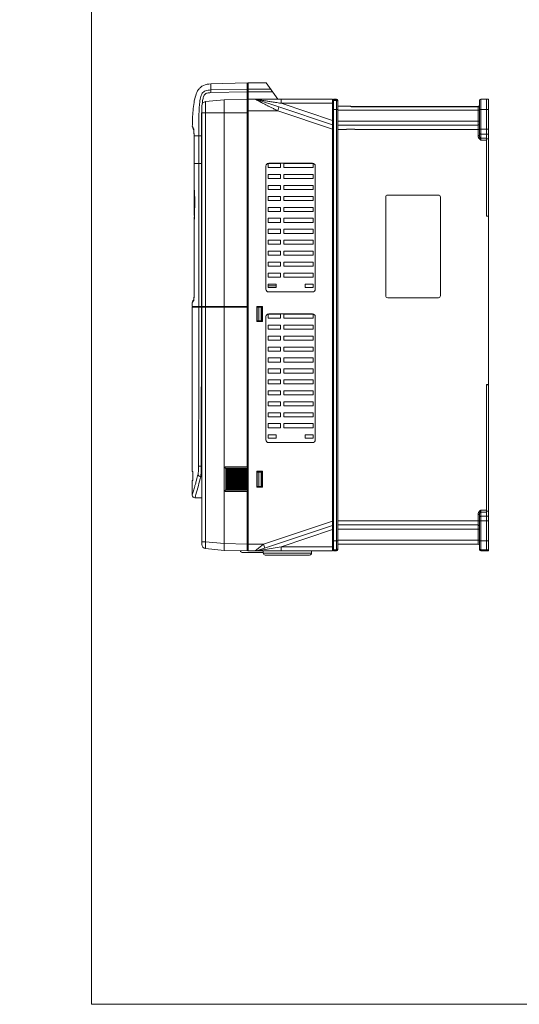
# Model space of a CAD drawing. Header units: millimetres. Extents: x -473 to 23648, y -382 to 1866.
# Tile 200 of 256: x 7216 to 7580, y -382 to 337. Entities that reach past the tile are written whole.
import ezdxf

# ---------------------------------------------------------------- set-up
doc = ezdxf.new("R2010")
doc.units = ezdxf.units.MM
doc.header["$LTSCALE"] = 80
doc.layers.get('0').update_dxf_attribs({"linetype": 'CONTINUOUS'})
for name, color, linetype in [('02___PRT_ALL_AXES', 7, 'CONTINUOUS'), ('06_ALL_SURFS', 7, 'CONTINUOUS'), ('09_ALL_ROUNDS', 7, 'CONTINUOUS'), ('10_ALL_CHAMFER', 7, 'CONTINUOUS'), ('20_ALL_FEATURES', 7, 'CONTINUOUS'), ('_BLACK_HOLE', 7, 'CONTINUOUS')]:
    doc.layers.add(name, color=color, linetype=linetype)
doc.styles.get("Standard").update_dxf_attribs({"font": 'technic_.ttf', "width": 0.7})

msp = doc.modelspace()

# ---------------------------------------------------------------- linework, layer by layer
at = {"color": 0, "lineweight": 0}
for p, q in [((7268.152, 784.392), (7268.152, -382.445)), ((7268.152, -382.445), (9857.679, -382.445))]:
    msp.add_line(p, q, dxfattribs=at)
at = {"color": 0, "linetype": 'Continuous', "lineweight": 0}
for p, q in [((7444.885, 278.698), (7446.885, 278.698)), ((7446.885, 277.878), (7444.885, 277.878)), ((7446.885, 278.698), (7446.885, -50.701)), ((7447.885, 277.698), (7447.885, -50.302)), ((7444.885, 271.198), (7447.885, 271.198)), ((7444.885, -43.802), (7447.885, -43.802)), ((7378.785, -52.452), (7393.485, -52.452)), ((7393.485, -51.302), (7393.485, -52.802)), ((7393.485, -52.802), (7428.785, -52.802)), ((7427.285, -54.302), (7394.985, -54.302)), ((7428.785, -51.302), (7428.785, -52.802)), ((7444.885, -50.483), (7446.885, -50.483)), ((7446.885, -51.302), (7444.885, -51.302)), ((7446.885, -50.716), (7446.885, -51.302))]:
    msp.add_line(p, q, dxfattribs=at)
for centre, radius, start, end in [((7446.885, 277.698), 1, 0, 90), ((7446.885, 277.097), 1, 359.999723, 90), ((7446.885, -49.701), 1, 270, 0.000277), ((7446.885, -50.302), 1, 270, 0), ((7378.785, -49.952), 2.5, 208.727885, 270), ((7394.985, -52.802), 1.5, 180, 270), ((7427.285, -52.802), 1.5, 270, 0)]:
    msp.add_arc(centre, radius, start, end, dxfattribs=at)
for points in [[(7447.268, 277.81), (7447.146, 277.855), (7447.014, 277.878), (7446.885, 277.878)], [(7447.885, 276.988), (7447.885, 277.104), (7447.858, 277.223), (7447.809, 277.328)], [(7447.885, -49.592), (7447.885, -49.708), (7447.858, -49.827), (7447.809, -49.933)], [(7447.268, -50.415), (7447.146, -50.46), (7447.014, -50.483), (7446.885, -50.483)]]:
    msp.add_open_spline(points, degree=3, dxfattribs=at)
for points, knots in [([(7447.809, 277.328), (7447.758, 277.438), (7447.604, 277.64), (7447.386, 277.767), (7447.268, 277.81)], [0, 0, 0, 0, 0.36124125, 0.738776, 0.738776, 0.738776, 0.738776]), ([(7447.809, -49.933), (7447.758, -50.042), (7447.604, -50.244), (7447.386, -50.371), (7447.268, -50.415)], [0, 0, 0, 0, 0.36124111, 0.73877571, 0.73877571, 0.73877571, 0.73877571])]:
    msp.add_open_spline(points, degree=3, knots=knots, dxfattribs=at)
at = {"layer": '02___PRT_ALL_AXES', "color": 0, "linetype": 'Continuous', "lineweight": 0}
for p, q in [((7552.385, 278.698), (7556.385, 278.698)), ((7556.385, 278.698), (7556.385, 271.198)), ((7444.885, -43.802), (7444.885, 271.198)), ((7454.385, 256.698), (7447.885, 256.698)), ((7460.385, 256.928), (7454.385, 256.928)), ((7454.385, 256.813), (7454.385, 256.928)), ((7454.385, 256.698), (7454.385, 256.813)), ((7460.385, 256.813), (7460.385, 256.928)), ((7460.385, 256.698), (7460.385, 256.813)), ((7396.985, 228.698), (7396.985, 231.698)), ((7396.985, 231.698), (7406.085, 231.698)), ((7397.485, 231.898), (7429.485, 231.898)), ((7406.085, 231.698), (7406.085, 228.698)), ((7408.585, 231.698), (7408.585, 228.698)), ((7408.585, 231.698), (7429.985, 231.698)), ((7429.985, 231.698), (7429.985, 228.698)), ((7395.485, 139.898), (7395.485, 229.898)), ((7406.085, 228.698), (7396.985, 228.698)), ((7396.985, 220.698), (7396.985, 223.698)), ((7396.985, 223.698), (7406.085, 223.698)), ((7406.085, 223.698), (7406.085, 220.698)), ((7429.985, 228.698), (7408.585, 228.698)), ((7408.585, 223.698), (7408.585, 220.698)), ((7408.585, 223.698), (7429.985, 223.698)), ((7429.985, 223.698), (7429.985, 220.698)), ((7431.485, 229.898), (7431.485, 139.898)), ((7406.085, 220.698), (7396.985, 220.698)), ((7429.985, 220.698), (7408.585, 220.698)), ((7396.985, 212.698), (7396.985, 215.698)), ((7396.985, 215.698), (7406.085, 215.698)), ((7406.085, 212.698), (7396.985, 212.698)), ((7406.085, 215.698), (7406.085, 212.698)), ((7408.585, 215.698), (7408.585, 212.698)), ((7408.585, 215.698), (7429.985, 215.698)), ((7429.985, 212.698), (7408.585, 212.698)), ((7429.985, 215.698), (7429.985, 212.698)), ((7521.385, 208.698), (7484.385, 208.698)), ((7396.985, 204.698), (7396.985, 207.698)), ((7396.985, 207.698), (7406.085, 207.698)), ((7406.085, 204.698), (7396.985, 204.698)), ((7406.085, 207.698), (7406.085, 204.698)), ((7408.585, 207.698), (7408.585, 204.698)), ((7408.585, 207.698), (7429.985, 207.698)), ((7429.985, 204.698), (7408.585, 204.698)), ((7429.985, 207.698), (7429.985, 204.698)), ((7482.885, 207.198), (7482.885, 135.198)), ((7522.885, 135.198), (7522.885, 207.198)), ((7396.985, 196.698), (7396.985, 199.698)), ((7396.985, 199.698), (7406.085, 199.698)), ((7406.085, 196.698), (7396.985, 196.698)), ((7406.085, 199.698), (7406.085, 196.698)), ((7408.585, 199.698), (7408.585, 196.698)), ((7408.585, 199.698), (7429.985, 199.698)), ((7429.985, 196.698), (7408.585, 196.698)), ((7429.985, 199.698), (7429.985, 196.698)), ((7396.985, 188.698), (7396.985, 191.698)), ((7396.985, 191.698), (7406.085, 191.698)), ((7406.085, 188.698), (7396.985, 188.698)), ((7406.085, 191.698), (7406.085, 188.698)), ((7408.585, 191.698), (7408.585, 188.698)), ((7408.585, 191.698), (7429.985, 191.698)), ((7429.985, 188.698), (7408.585, 188.698)), ((7429.985, 191.698), (7429.985, 188.698)), ((7396.985, 180.698), (7396.985, 183.698)), ((7396.985, 183.698), (7406.085, 183.698)), ((7406.085, 180.698), (7396.985, 180.698)), ((7406.085, 183.698), (7406.085, 180.698)), ((7408.585, 183.698), (7408.585, 180.698)), ((7408.585, 183.698), (7429.985, 183.698)), ((7429.985, 180.698), (7408.585, 180.698)), ((7429.985, 183.698), (7429.985, 180.698)), ((7396.985, 172.698), (7396.985, 175.698)), ((7396.985, 175.698), (7406.085, 175.698)), ((7406.085, 172.698), (7396.985, 172.698)), ((7406.085, 175.698), (7406.085, 172.698)), ((7408.585, 175.698), (7408.585, 172.698)), ((7408.585, 175.698), (7429.985, 175.698)), ((7429.985, 172.698), (7408.585, 172.698)), ((7429.985, 175.698), (7429.985, 172.698)), ((7396.985, 164.698), (7396.985, 167.698)), ((7396.985, 167.698), (7406.085, 167.698)), ((7406.085, 167.698), (7406.085, 164.698)), ((7408.585, 167.698), (7408.585, 164.698)), ((7408.585, 167.698), (7429.985, 167.698)), ((7429.985, 167.698), (7429.985, 164.698)), ((7406.085, 164.698), (7396.985, 164.698)), ((7396.985, 156.698), (7396.985, 159.698)), ((7396.985, 159.698), (7406.085, 159.698)), ((7406.085, 159.698), (7406.085, 156.698)), ((7429.985, 164.698), (7408.585, 164.698)), ((7408.585, 159.698), (7408.585, 156.698)), ((7408.585, 159.698), (7429.985, 159.698)), ((7429.985, 159.698), (7429.985, 156.698)), ((7406.085, 156.698), (7396.985, 156.698)), ((7396.985, 151.698), (7406.085, 151.698)), ((7396.985, 148.698), (7396.985, 151.698)), ((7406.085, 151.698), (7406.085, 148.698)), ((7429.985, 156.698), (7408.585, 156.698)), ((7408.585, 151.698), (7429.985, 151.698)), ((7408.585, 151.698), (7408.585, 148.698)), ((7429.985, 151.698), (7429.985, 148.698)), ((7406.085, 148.698), (7396.985, 148.698)), ((7429.985, 148.698), (7408.585, 148.698)), ((7429.485, 137.898), (7397.485, 137.898)), ((7484.385, 133.698), (7521.385, 133.698)), ((7395.485, 29.898), (7395.485, 119.898)), ((7396.985, 121.698), (7406.085, 121.698)), ((7396.985, 118.698), (7396.985, 121.698)), ((7406.085, 118.698), (7396.985, 118.698)), ((7397.485, 121.898), (7429.485, 121.898)), ((7406.085, 121.698), (7406.085, 118.698)), ((7408.585, 121.698), (7429.985, 121.698)), ((7408.585, 121.698), (7408.585, 118.698)), ((7429.985, 118.698), (7408.585, 118.698)), ((7429.985, 121.698), (7429.985, 118.698)), ((7431.485, 119.898), (7431.485, 29.898)), ((7396.985, 113.698), (7406.085, 113.698)), ((7396.985, 110.698), (7396.985, 113.698)), ((7406.085, 110.698), (7396.985, 110.698)), ((7406.085, 113.698), (7406.085, 110.698)), ((7408.585, 113.698), (7429.985, 113.698)), ((7408.585, 113.698), (7408.585, 110.698)), ((7429.985, 110.698), (7408.585, 110.698)), ((7429.985, 113.698), (7429.985, 110.698)), ((7396.985, 105.698), (7406.085, 105.698)), ((7396.985, 102.698), (7396.985, 105.698)), ((7406.085, 102.698), (7396.985, 102.698)), ((7406.085, 105.698), (7406.085, 102.698)), ((7408.585, 105.698), (7429.985, 105.698)), ((7408.585, 105.698), (7408.585, 102.698)), ((7429.985, 102.698), (7408.585, 102.698)), ((7429.985, 105.698), (7429.985, 102.698)), ((7396.985, 97.698), (7406.085, 97.698)), ((7396.985, 94.698), (7396.985, 97.698)), ((7406.085, 94.698), (7396.985, 94.698)), ((7406.085, 97.698), (7406.085, 94.698)), ((7408.585, 97.698), (7429.985, 97.698)), ((7408.585, 97.698), (7408.585, 94.698)), ((7429.985, 94.698), (7408.585, 94.698)), ((7429.985, 97.698), (7429.985, 94.698)), ((7396.985, 89.698), (7406.085, 89.698)), ((7396.985, 86.698), (7396.985, 89.698)), ((7406.085, 86.698), (7396.985, 86.698)), ((7406.085, 89.698), (7406.085, 86.698)), ((7408.585, 89.698), (7429.985, 89.698)), ((7408.585, 89.698), (7408.585, 86.698)), ((7429.985, 86.698), (7408.585, 86.698)), ((7429.985, 89.698), (7429.985, 86.698)), ((7396.985, 78.698), (7396.985, 81.698)), ((7396.985, 81.698), (7406.085, 81.698)), ((7406.085, 81.698), (7406.085, 78.698)), ((7408.585, 81.698), (7408.585, 78.698)), ((7408.585, 81.698), (7429.985, 81.698)), ((7429.985, 81.698), (7429.985, 78.698)), ((7406.085, 78.698), (7396.985, 78.698)), ((7396.985, 70.698), (7396.985, 73.698)), ((7396.985, 73.698), (7406.085, 73.698)), ((7406.085, 73.698), (7406.085, 70.698)), ((7429.985, 78.698), (7408.585, 78.698)), ((7408.585, 73.698), (7429.985, 73.698)), ((7408.585, 73.698), (7408.585, 70.698)), ((7429.985, 73.698), (7429.985, 70.698)), ((7406.085, 70.698), (7396.985, 70.698)), ((7396.985, 62.698), (7396.985, 65.698)), ((7396.985, 65.698), (7406.085, 65.698)), ((7406.085, 65.698), (7406.085, 62.698)), ((7429.985, 70.698), (7408.585, 70.698)), ((7408.585, 65.698), (7429.985, 65.698)), ((7408.585, 65.698), (7408.585, 62.698)), ((7429.985, 65.698), (7429.985, 62.698)), ((7406.085, 62.698), (7396.985, 62.698)), ((7396.985, 57.698), (7406.085, 57.698)), ((7396.985, 54.698), (7396.985, 57.698)), ((7406.085, 57.698), (7406.085, 54.698)), ((7429.985, 62.698), (7408.585, 62.698)), ((7408.585, 57.698), (7429.985, 57.698)), ((7408.585, 57.698), (7408.585, 54.698)), ((7429.985, 57.698), (7429.985, 54.698)), ((7406.085, 54.698), (7396.985, 54.698)), ((7429.985, 54.698), (7408.585, 54.698)), ((7396.985, 49.698), (7406.085, 49.698)), ((7396.985, 46.698), (7396.985, 49.698)), ((7406.085, 46.698), (7396.985, 46.698)), ((7406.085, 49.698), (7406.085, 46.698)), ((7408.585, 49.698), (7429.985, 49.698)), ((7408.585, 49.698), (7408.585, 46.698)), ((7429.985, 46.698), (7408.585, 46.698)), ((7429.985, 49.698), (7429.985, 46.698)), ((7396.985, 41.698), (7406.085, 41.698)), ((7396.985, 38.698), (7396.985, 41.698)), ((7406.085, 38.698), (7396.985, 38.698)), ((7406.085, 41.698), (7406.085, 38.698)), ((7408.585, 41.698), (7429.985, 41.698)), ((7408.585, 41.698), (7408.585, 38.698)), ((7429.985, 38.698), (7408.585, 38.698)), ((7429.985, 41.698), (7429.985, 38.698)), ((7429.485, 27.898), (7397.485, 27.898))]:
    msp.add_line(p, q, dxfattribs=at)
for centre, radius, start, end in [((7397.485, 229.898), 2, 90, 180), ((7429.485, 229.898), 2, 0, 90), ((7484.385, 207.198), 1.5, 90, 180), ((7521.385, 207.198), 1.5, 0, 90), ((7397.485, 139.898), 2, 180, 270), ((7429.485, 139.898), 2, 270, 0), ((7484.385, 135.198), 1.5, 180, 270), ((7521.385, 135.198), 1.5, 270, 0), ((7397.485, 119.898), 2, 90, 180), ((7429.485, 119.898), 2, 0, 90), ((7397.485, 29.898), 2, 180, 270), ((7429.485, 29.898), 2, 270, 0)]:
    msp.add_arc(centre, radius, start, end, dxfattribs=at)
at = {"layer": '06_ALL_SURFS', "color": 0, "linetype": 'Continuous', "lineweight": 0}
msp.add_line((7473.065, 273.483), (7460.635, 273.483), dxfattribs=at)
at = {"layer": '09_ALL_ROUNDS', "color": 0, "linetype": 'Continuous', "lineweight": 0}
for p, q in [((7382.485, 278.698), (7387.596, 278.698)), ((7387.634, 278.698), (7387.6, 278.698)), ((7387.6, 278.698), (7444.085, 278.698)), ((7388.548, 278.543), (7388.239, 278.628)), ((7404.99, 273.043), (7388.548, 278.543)), ((7406.51, 278.698), (7406.51, 275.698)), ((7444.885, 278.112), (7444.885, 278.698)), ((7444.885, 278.698), (7446.885, 278.698)), ((7446.885, 278.097), (7444.885, 278.097)), ((7444.885, 271.198), (7444.885, 278.096)), ((7446.885, 277.878), (7444.885, 277.878)), ((7446.885, 278.698), (7446.885, -50.701)), ((7447.885, 277.698), (7447.885, -50.302)), ((7456.466, 273.698), (7447.885, 273.698)), ((7458.885, 273.276), (7458.1, 273.372)), ((7458.792, 273.277), (7458.34, 273.342)), ((7550.811, 273.421), (7550.556, 273.3)), ((7551.041, 273.622), (7550.811, 273.421)), ((7551.011, 273.591), (7550.902, 273.501)), ((7551.179, 273.805), (7551.011, 273.591)), ((7551.179, 273.805), (7551.041, 273.622)), ((7551.182, 273.81), (7551.293, 273.953)), ((7551.205, 273.787), (7551.182, 273.81)), ((7551.292, 273.952), (7551.205, 273.787)), ((7551.366, 274.054), (7551.292, 273.952)), ((7551.292, 273.952), (7551.293, 273.952)), ((7551.37, 274.067), (7551.368, 274.061)), ((7551.385, 252.112), (7551.385, 277.698)), ((7552.385, 248.869), (7552.385, 278.698)), ((7556.385, 278.698), (7552.385, 278.698)), ((7404.99, 273.043), (7404.039, 270.198)), ((7444.885, 271.198), (7447.885, 271.198)), ((7447.885, 270.698), (7551.385, 270.698)), ((7550.385, 273.276), (7458.885, 273.276)), ((7458.885, 273.065), (7458.885, 273.276)), ((7550.385, 273.065), (7458.885, 273.065)), ((7550.556, 273.3), (7550.385, 273.276)), ((7550.385, 252.112), (7550.385, 273.276)), ((7551.385, 271.198), (7556.385, 271.198)), ((7556.385, 193.188), (7556.385, 271.198)), ((7447.885, 262.698), (7551.385, 262.698)), ((7550.385, 259.698), (7447.885, 259.698)), ((7341.959, 257.849), (7342.411, 257.042)), ((7342.246, 257.892), (7342.436, 257.548)), ((7342.411, 257.042), (7342.757, 256.421)), ((7342.436, 257.548), (7342.645, 257.172)), ((7342.744, 256.516), (7342.767, 256.34)), ((7342.765, 256.359), (7342.793, 256.078)), ((7342.791, 256.105), (7342.821, 255.731)), ((7342.818, 255.764), (7342.846, 255.338)), ((7342.846, 255.338), (7342.876, 254.778)), ((7342.874, 254.824), (7342.901, 254.176)), ((7342.899, 254.227), (7342.924, 253.494)), ((7342.922, 253.551), (7342.944, 252.738)), ((7342.942, 252.798), (7342.961, 251.833)), ((7342.964, 251.858), (7342.961, 251.832)), ((7342.964, 251.858), (7346.359, 251.858)), ((7460.385, 256.698), (7551.385, 256.698)), ((7551.385, 252.112), (7550.385, 252.112)), ((7551.385, 256.769), (7556.385, 256.769)), ((7552.385, 253.233), (7556.385, 253.233)), ((7342.973, 250.525), (7342.973, 231.858)), ((7342.977, 250.095), (7342.973, 250.095)), ((7342.977, 250.095), (7342.977, 231.858)), ((7551.776, 250.43), (7551.166, 249.869)), ((7556.385, 250.284), (7552.385, 250.284)), ((7556.385, 248.869), (7552.385, 248.869)), ((7342.977, 232.096), (7342.973, 232.096)), ((7342.977, 231.858), (7342.973, 231.858)), ((7342.977, 231.858), (7342.979, 214.624)), ((7346.359, 231.858), (7342.977, 231.858)), ((7342.975, 214.653), (7342.979, 214.624)), ((7342.975, 214.653), (7342.985, 214.499)), ((7342.979, 214.624), (7342.985, 214.499)), ((7342.985, 214.499), (7343.019, 214.22)), ((7343.014, 214.337), (7343.019, 214.22)), ((7343.019, 214.22), (7343.019, 214.218)), ((7342.981, 197.939), (7342.984, 197.81)), ((7343.407, 198.765), (7343.405, 198.792)), ((7343.449, 200.817), (7343.446, 200.61)), ((7342.989, 187.376), (7342.986, 187.247)), ((7342.99, 187.329), (7342.986, 187.247)), ((7342.989, 187.376), (7342.99, 187.329)), ((7342.992, 187.375), (7342.99, 187.323)), ((7342.99, 187.323), (7342.99, 187.247)), ((7343.035, 138.513), (7343.031, 138.513)), ((7341.635, 127.208), (7341.635, 130.143)), ((7342.494, 131.958), (7342.038, 131.348)), ((7342.658, 131.514), (7342.434, 131.212)), ((7342.804, 132.378), (7342.494, 131.958)), ((7389.087, 126.708), (7392.587, 126.708)), ((7392.587, 116.708), (7389.087, 116.708)), ((7556.385, -50.701), (7556.385, 70.188)), ((7381.685, 10.137), (7366.135, 10.137)), ((7366.159, -6.856), (7366.159, 9.13)), ((7381.685, -7.863), (7366.135, -7.863)), ((7552.385, -51.302), (7552.385, -21.474)), ((7552.385, -21.474), (7556.385, -21.474)), ((7550.385, -46.302), (7550.385, -24.716)), ((7551.385, -24.716), (7550.385, -24.716)), ((7551.776, -23.034), (7551.166, -22.474)), ((7551.385, -50.302), (7551.385, -24.716)), ((7552.385, -22.888), (7556.385, -22.888)), ((7556.385, -25.838), (7552.385, -25.838)), ((7388.548, -51.147), (7444.085, -32.57)), ((7447.885, -29.302), (7551.385, -29.302)), ((7447.885, -32.302), (7550.385, -32.302)), ((7447.885, -35.302), (7551.385, -35.302)), ((7551.385, -29.373), (7556.385, -29.373)), ((7387.596, -51.302), (7388.898, -50.214)), ((7388.548, -51.147), (7394.69, -50.174)), ((7388.898, -50.214), (7393.575, -46.302)), ((7393.575, -46.302), (7394.527, -49.147)), ((7394.69, -50.174), (7394.872, -50.146)), ((7394.872, -50.146), (7406.51, -48.302)), ((7406.51, -48.302), (7406.51, -51.302)), ((7444.885, -51.302), (7444.885, -43.802)), ((7444.885, -43.802), (7447.885, -43.802)), ((7551.385, -43.302), (7447.885, -43.302)), ((7550.385, -46.302), (7447.885, -46.302)), ((7551.385, -43.802), (7556.385, -43.802)), ((7387.596, -51.302), (7406.51, -51.302)), ((7444.885, -50.483), (7446.885, -50.483)), ((7444.885, -50.701), (7446.885, -50.701)), ((7446.885, -51.302), (7444.885, -51.302)), ((7446.885, -50.716), (7446.885, -51.302)), ((7552.385, -50.483), (7556.385, -50.483)), ((7552.385, -50.701), (7556.385, -50.701)), ((7556.385, -51.302), (7552.385, -51.302)), ((7556.385, -50.716), (7556.385, -51.302))]:
    msp.add_line(p, q, dxfattribs=at)
for points in [[(7458.1, 273.372), (7457.395, 273.549), (7456.747, 273.68), (7456.465, 273.698)], [(7457.119, 273.605), (7456.665, 273.689), (7456.472, 273.697)], [(7458.05, 273.384), (7458.032, 273.387), (7457.392, 273.549)], [(7551.385, 274.113), (7551.372, 274.066), (7551.292, 273.952)], [(7342.737, 256.564), (7342.735, 256.57), (7342.744, 256.516)], [(7342.961, 251.833), (7342.964, 251.62), (7342.973, 250.525)], [(7342.973, 231.858), (7342.973, 226.36), (7342.981, 197.938)], [(7343.019, 214.218), (7343.122, 213.195), (7343.254, 211.318), (7343.361, 209.008), (7343.433, 206.384), (7343.462, 203.595), (7343.446, 200.796), (7343.405, 198.792)], [(7342.984, 197.81), (7343.136, 194.382), (7343.203, 192.595)], [(7343.405, 198.792), (7343.293, 195.034), (7343.138, 190.804), (7342.989, 187.376)], [(7342.986, 187.247), (7342.997, 170.899), (7343.013, 154.16), (7343.031, 138.395)], [(7343.031, 138.395), (7343.027, 137.508), (7343.018, 136.66), (7343.001, 135.864), (7342.979, 135.134), (7342.954, 134.472), (7342.926, 133.886), (7342.894, 133.38), (7342.862, 132.953), (7342.831, 132.609), (7342.801, 132.353), (7342.778, 132.195), (7342.774, 132.173)]]:
    msp.add_lwpolyline(points, dxfattribs=at)
for centre, radius, start, end in [((7387.596, 275.698), 3, 71.504549, 90), ((7446.885, 277.698), 1, 0, 90), ((7446.885, 277.097), 1, 359.999723, 90), ((7549.498, 274.634), 1.905, 321.046727, 327.05784), ((7549.442, 274.673), 1.973, 326.989539, 333.32999), ((7551.024, 274.116), 0.361, 343.350371, 359.950843), ((7552.385, 277.698), 1, 90, 180), ((7550.385, 260.698), 1, 270, 0), ((7343.695, 258.843), 2, 178.911158, 209.783628), ((7344.629, 257.139), 1.984, 179.042879, 196.889271), ((7315.117, 253.904), 27.773, 3.598611, 4.429267), ((7224.483, 250.117), 118.494, 359.98929, 0.84192), ((7307.786, 210.177), 35.473, 6.971893, 7.203187), ((7306.489, 210.02), 36.78, 6.74022, 6.968805), ((7316.363, 211.187), 26.836, 6.487594, 6.740512), ((7343.837, 197.939), 0.856, 171.234618, 180.01299), ((6757.406, 214.404), 586.209, 357.35734, 358.471254), ((7186.542, 202.96), 156.921, 358.467912, 359.142051), ((7343.635, 130.143), 2, 142.963125, 180), ((7213.313, 227.005), 160.775, 323.306411, 323.428906), ((7344.645, 131.525), 1.987, 151.28301, 180.302684), ((7320.867, 134.626), 22.069, 354.342068, 355.583711), ((7366.135, 9.637), 0.5, 90, 272.801368), ((7366.135, -7.363), 0.5, 87.198489, 270), ((7550.385, -33.302), 1, 22.499721, 90), ((7446.885, -49.701), 1, 270, 0.000277), ((7446.885, -50.302), 1, 270, 0), ((7550.385, -47.302), 1, 0, 90), ((7552.385, -49.701), 1, 179.999723, 270), ((7552.385, -50.302), 1, 180, 270), ((7387.596, -48.302), 3, 269.999803, 288.495264)]:
    msp.add_arc(centre, radius, start, end, dxfattribs=at)
for points, knots in [([(7355.235, 289.881), (7353.387, 289.833), (7350.67, 289.433), (7347.76, 287.591), (7345.616, 285.219), (7343.924, 281.326), (7342.82, 276.11), (7342.179, 270.407), (7341.842, 264.614), (7341.73, 260.739), (7341.695, 258.881)], [0, 0, 0, 0, 5.5470581, 7.9047607, 10.2009943, 15.0388529, 20.4024809, 26.1796442, 32.233735, 37.8088482, 37.8088482, 37.8088482, 37.8088482]), ([(7388.902, 278.023), (7388.663, 278.142), (7388.274, 278.333), (7387.899, 278.557), (7387.745, 278.621)], [0, 0, 0, 0, 0.8009996, 1.3022126, 1.3022126, 1.3022126, 1.3022126]), ([(7406.51, 275.698), (7405.809, 275.809), (7404.467, 276.021), (7402.538, 276.327), (7400.77, 276.607), (7399.152, 276.863), (7397.674, 277.097), (7396.326, 277.311), (7395.098, 277.505), (7393.98, 277.682), (7392.967, 277.843), (7392.053, 277.988), (7391.236, 278.117), (7390.512, 278.232), (7389.882, 278.331), (7389.355, 278.416), (7388.95, 278.477), (7388.695, 278.524), (7388.576, 278.535), (7388.548, 278.543)], [0, 0, 0, 0, 2.1287651, 4.0761033, 5.8617037, 7.4972267, 8.9904695, 10.3516201, 11.5913636, 12.7202859, 13.7463282, 14.6705806, 15.4957703, 16.2282735, 16.8692839, 17.4090554, 17.8293235, 18.0980598, 18.185992, 18.185992, 18.185992, 18.185992]), ([(7404.038, 270.198), (7403.198, 270.632), (7401.6, 271.459), (7399.319, 272.638), (7397.263, 273.701), (7395.415, 274.656), (7393.762, 275.511), (7392.292, 276.27), (7391.001, 276.939), (7389.889, 277.509), (7389.213, 277.868), (7388.902, 278.023)], [0, 0, 0, 0, 2.8381233, 5.3972561, 7.704357, 9.7799565, 11.6376575, 13.2890878, 14.742897, 15.9980012, 17.0393432, 17.0393432, 17.0393432, 17.0393432]), ([(7447.809, 277.328), (7447.758, 277.438), (7447.604, 277.64), (7447.386, 277.767), (7447.268, 277.81)], [0, 0, 0, 0, 0.36124125, 0.738776, 0.738776, 0.738776, 0.738776]), ([(7458.237, 273.143), (7458.032, 273.191), (7457.662, 273.315), (7457.177, 273.513), (7456.792, 273.652), (7456.562, 273.697), (7456.466, 273.698)], [0, 0, 0, 0, 0.6337994, 1.1665425, 1.5720759, 1.8612137, 1.8612137, 1.8612137, 1.8612137]), ([(7550.979, 273.436), (7550.941, 273.389), (7550.864, 273.304), (7550.742, 273.197), (7550.62, 273.12), (7550.501, 273.075), (7550.422, 273.065), (7550.385, 273.065)], [0, 0, 0, 0, 0.1811083, 0.34309372, 0.48650295, 0.61238503, 0.72251474, 0.72251474, 0.72251474, 0.72251474]), ([(7551.205, 273.787), (7551.229, 273.806), (7551.276, 273.848), (7551.334, 273.923), (7551.361, 273.981), (7551.37, 274.012)], [0, 0, 0, 0, 0.09247834, 0.18633313, 0.28329789, 0.28329789, 0.28329789, 0.28329789]), ([(7341.695, 258.881), (7341.702, 258.868), (7341.727, 258.823), (7341.78, 258.729), (7341.858, 258.587), (7341.962, 258.4), (7342.094, 258.165), (7342.192, 257.989), (7342.246, 257.892)], [0, 0, 0, 0, 0.0427379, 0.1560001, 0.3224755, 0.5304245, 0.7968308, 1.1321359, 1.1321359, 1.1321359, 1.1321359]), ([(7342.695, 257.007), (7342.712, 256.919), (7342.744, 256.721), (7342.778, 256.401), (7342.798, 256.17), (7342.807, 256.049)], [0, 0, 0, 0, 0.27049652, 0.60044652, 0.96493876, 0.96493876, 0.96493876, 0.96493876]), ([(7342.835, 255.648), (7342.845, 255.495), (7342.864, 255.165), (7342.889, 254.626), (7342.914, 254.001), (7342.935, 253.304), (7342.952, 252.58), (7342.961, 252.094), (7342.964, 251.858)], [0, 0, 0, 0, 0.4589512, 0.9918279, 1.6188186, 2.33475, 3.0848918, 3.7917723, 3.7917723, 3.7917723, 3.7917723]), ([(7551.166, 249.869), (7551.105, 249.936), (7550.986, 250.082), (7550.826, 250.329), (7550.683, 250.612), (7550.561, 250.933), (7550.464, 251.292), (7550.4, 251.689), (7550.385, 251.967), (7550.385, 252.112)], [0, 0, 0, 0, 0.2714158, 0.5635368, 0.87994, 1.2223039, 1.592084, 1.9920115, 2.4268661, 2.4268661, 2.4268661, 2.4268661]), ([(7551.385, 253.94), (7551.385, 253.847), (7551.446, 253.646), (7551.679, 253.415), (7552.006, 253.267), (7552.256, 253.233), (7552.385, 253.233)], [0, 0, 0, 0, 0.2811007, 0.5967203, 0.9555318, 1.341982, 1.341982, 1.341982, 1.341982]), ([(7551.776, 250.43), (7551.744, 250.481), (7551.684, 250.593), (7551.605, 250.777), (7551.533, 250.99), (7551.472, 251.23), (7551.424, 251.498), (7551.392, 251.795), (7551.385, 252.003), (7551.385, 252.112)], [0, 0, 0, 0, 0.1794247, 0.3796586, 0.603053, 0.8505142, 1.122554, 1.4203409, 1.7461867, 1.7461867, 1.7461867, 1.7461867]), ([(7551.385, 249.649), (7551.347, 249.684), (7551.272, 249.756), (7551.201, 249.831), (7551.166, 249.869)], [0, 0, 0, 0, 0.15573205, 0.31061499, 0.31061499, 0.31061499, 0.31061499]), ([(7552.385, 248.869), (7552.218, 248.987), (7551.873, 249.231), (7551.545, 249.499), (7551.385, 249.649)], [0, 0, 0, 0, 0.6108224, 1.2687305, 1.2687305, 1.2687305, 1.2687305]), ([(7551.776, 250.43), (7551.794, 250.39), (7551.83, 250.307), (7551.867, 250.224), (7551.885, 250.181)], [0, 0, 0, 0, 0.13294048, 0.27165709, 0.27165709, 0.27165709, 0.27165709]), ([(7552.385, 250.284), (7552.312, 250.284), (7552.169, 250.295), (7551.963, 250.344), (7551.835, 250.398), (7551.776, 250.43)], [0, 0, 0, 0, 0.21750724, 0.42993266, 0.63235709, 0.63235709, 0.63235709, 0.63235709]), ([(7551.885, 250.181), (7551.973, 249.978), (7552.143, 249.542), (7552.311, 249.105), (7552.385, 248.869)], [0, 0, 0, 0, 0.6636364, 1.4042806, 1.4042806, 1.4042806, 1.4042806]), ([(7343.028, 214.219), (7343.078, 213.777), (7343.173, 212.715), (7343.286, 210.921), (7343.379, 208.76), (7343.442, 206.367), (7343.47, 203.841), (7343.463, 201.976), (7343.451, 200.965), (7343.449, 200.817)], [0, 0, 0, 0, 1.3342455, 3.1987888, 5.3922671, 7.8211439, 10.3826298, 12.9701842, 13.4151092, 13.4151092, 13.4151092, 13.4151092]), ([(7343.358, 197.367), (7343.324, 197.382), (7343.205, 197.445), (7343.044, 197.58), (7342.988, 197.743), (7342.984, 197.81)], [0, 0, 0, 0, 0.11132026, 0.4033378, 0.6047999, 0.6047999, 0.6047999, 0.6047999]), ([(7342.991, 198.069), (7343.003, 198.148), (7343.055, 198.318), (7343.198, 198.541), (7343.33, 198.667), (7343.397, 198.721)], [0, 0, 0, 0, 0.23856231, 0.52644853, 0.7843257, 0.7843257, 0.7843257, 0.7843257]), ([(7342.99, 187.247), (7342.994, 179.36), (7343.007, 163.115), (7343.024, 146.871), (7343.035, 138.513)], [0, 0, 0, 0, 23.660358, 48.7340223, 48.7340223, 48.7340223, 48.7340223]), ([(7343.035, 138.513), (7343.036, 138.191), (7343.033, 137.514), (7343.021, 136.475), (7342.996, 135.424), (7342.961, 134.45), (7342.92, 133.627), (7342.887, 133.139), (7342.871, 132.927)], [0, 0, 0, 0, 0.9667007, 2.0289403, 3.1188545, 4.1205602, 4.9513663, 5.5897811, 5.5897811, 5.5897811, 5.5897811]), ([(7342.229, 130.936), (7342.17, 130.858), (7342.065, 130.717), (7341.923, 130.527), (7341.81, 130.377), (7341.726, 130.264), (7341.67, 130.189), (7341.642, 130.153), (7341.635, 130.143)], [0, 0, 0, 0, 0.29446879, 0.52881805, 0.71069163, 0.85551616, 0.95392346, 0.99111398, 0.99111398, 0.99111398, 0.99111398]), ([(7342.751, 131.847), (7342.742, 131.791), (7342.724, 131.698), (7342.693, 131.586), (7342.67, 131.532), (7342.658, 131.514)], [0, 0, 0, 0, 0.17243029, 0.2835762, 0.34751858, 0.34751858, 0.34751858, 0.34751858]), ([(7342.829, 132.45), (7342.817, 132.333), (7342.795, 132.131), (7342.766, 131.931), (7342.751, 131.847)], [0, 0, 0, 0, 0.35471197, 0.60783992, 0.60783992, 0.60783992, 0.60783992]), ([(7551.166, -22.474), (7551.278, -22.352), (7551.524, -22.117), (7551.937, -21.79), (7552.232, -21.582), (7552.385, -21.474)], [0, 0, 0, 0, 0.4958219, 1.017426, 1.5792669, 1.5792669, 1.5792669, 1.5792669]), ([(7551.776, -23.034), (7551.836, -22.898), (7551.97, -22.592), (7552.172, -22.071), (7552.313, -21.686), (7552.385, -21.474)], [0, 0, 0, 0, 0.4477397, 1.0025597, 1.6759298, 1.6759298, 1.6759298, 1.6759298]), ([(7550.385, -24.716), (7550.385, -24.585), (7550.397, -24.332), (7550.45, -23.972), (7550.529, -23.645), (7550.629, -23.35), (7550.746, -23.086), (7550.875, -22.853), (7551.014, -22.65), (7551.115, -22.529), (7551.166, -22.474)], [0, 0, 0, 0, 0.3944382, 0.7566732, 1.0914453, 1.4023897, 1.6904, 1.9558856, 2.2001929, 2.4271241, 2.4271241, 2.4271241, 2.4271241]), ([(7551.385, -24.716), (7551.385, -24.618), (7551.391, -24.429), (7551.417, -24.159), (7551.457, -23.914), (7551.506, -23.693), (7551.565, -23.496), (7551.629, -23.321), (7551.699, -23.169), (7551.749, -23.077), (7551.776, -23.034)], [0, 0, 0, 0, 0.2956013, 0.5656569, 0.8128359, 1.039221, 1.2450958, 1.4306087, 1.5967606, 1.7462884, 1.7462884, 1.7462884, 1.7462884]), ([(7551.385, -26.545), (7551.385, -26.451), (7551.446, -26.25), (7551.679, -26.019), (7552.006, -25.871), (7552.256, -25.838), (7552.385, -25.838)], [0, 0, 0, 0, 0.2811007, 0.5967203, 0.9555318, 1.341982, 1.341982, 1.341982, 1.341982]), ([(7551.776, -23.034), (7551.866, -22.985), (7552.066, -22.912), (7552.277, -22.888), (7552.385, -22.888)], [0, 0, 0, 0, 0.3074774, 0.63145761, 0.63145761, 0.63145761, 0.63145761]), ([(7447.809, -49.933), (7447.758, -50.042), (7447.604, -50.244), (7447.386, -50.371), (7447.268, -50.415)], [0, 0, 0, 0, 0.36124111, 0.73877571, 0.73877571, 0.73877571, 0.73877571]), ([(7551.461, -49.933), (7551.512, -50.042), (7551.666, -50.244), (7551.884, -50.371), (7552.002, -50.415)], [0, 0, 0, 0, 0.36124138, 0.73877628, 0.73877628, 0.73877628, 0.73877628])]:
    msp.add_open_spline(points, degree=3, knots=knots, dxfattribs=at)
for points in [[(7387.745, 278.621), (7387.694, 278.643), (7387.541, 278.704), (7387.596, 278.698)], [(7447.268, 277.81), (7447.146, 277.855), (7447.014, 277.878), (7446.885, 277.878)], [(7447.885, 276.988), (7447.885, 277.104), (7447.858, 277.223), (7447.809, 277.328)], [(7458.885, 273.065), (7458.667, 273.065), (7458.449, 273.094), (7458.237, 273.143)], [(7342.645, 257.172), (7342.672, 257.121), (7342.684, 257.064), (7342.695, 257.007)], [(7447.885, -49.592), (7447.885, -49.708), (7447.858, -49.827), (7447.809, -49.933)], [(7551.385, -49.592), (7551.385, -49.708), (7551.412, -49.827), (7551.461, -49.933)], [(7447.268, -50.415), (7447.146, -50.46), (7447.014, -50.483), (7446.885, -50.483)], [(7552.002, -50.415), (7552.124, -50.46), (7552.255, -50.483), (7552.385, -50.483)]]:
    msp.add_open_spline(points, degree=3, dxfattribs=at)
at = {"layer": '10_ALL_CHAMFER', "color": 0, "linetype": 'Continuous', "lineweight": 0}
for p, q in [((7392.587, 119.798), (7392.987, 119.798)), ((7392.987, 118.598), (7392.587, 118.598))]:
    msp.add_line(p, q, dxfattribs=at)
at = {"layer": '20_ALL_FEATURES', "color": 0, "linetype": 'Continuous', "lineweight": 0}
for p, q in [((7382.085, 290.074), (7382.485, 290.074)), ((7382.485, -51.302), (7382.485, 290.574)), ((7382.485, 290.574), (7395.585, 290.574)), ((7395.585, 290.574), (7404.082, 278.698)), ((7382.085, -50.802), (7382.085, 285.625)), ((7382.085, 285.625), (7382.485, 285.625)), ((7382.085, 284.134), (7400.193, 284.134)), ((7382.485, 286.122), (7398.77, 286.122)), ((7382.085, 278.198), (7382.485, 278.198)), ((7382.485, 278.698), (7387.596, 278.698)), ((7406.51, 278.698), (7444.085, 278.698)), ((7444.085, 263.129), (7406.51, 275.698)), ((7406.51, 275.698), (7444.885, 275.698)), ((7444.085, -51.302), (7444.085, 278.698)), ((7444.885, 278.198), (7444.085, 278.198)), ((7549.513, 273.483), (7536.768, 273.483)), ((7549.866, 273.422), (7549.513, 273.483)), ((7550.11, 273.276), (7549.866, 273.422)), ((7556.385, 278.698), (7556.385, 193.388)), ((7557.885, 278.698), (7556.385, 278.698)), ((7557.885, 193.188), (7557.885, 278.698)), ((7348.635, 127.208), (7348.635, 268.708)), ((7351.352, 127.208), (7351.352, 268.709)), ((7365.021, 268.708), (7365.021, 127.208)), ((7381.685, 10.137), (7381.685, 268.708)), ((7382.085, 270.198), (7404.039, 270.198)), ((7444.085, 256.802), (7404.039, 270.198)), ((7444.085, 259.965), (7404.99, 273.043)), ((7557.885, 271.198), (7556.385, 271.198)), ((7444.885, 262.861), (7444.085, 262.861)), ((7444.885, 259.198), (7444.085, 259.198)), ((7444.885, 256.534), (7444.085, 256.534)), ((7557.885, 256.769), (7556.385, 256.769)), ((7557.885, 253.233), (7556.385, 253.233)), ((7557.885, 249.698), (7556.385, 249.698)), ((7348.303, 127.208), (7348.311, 231.858)), ((7557.885, 193.388), (7556.385, 193.388)), ((7557.885, 193.188), (7556.385, 193.188)), ((7557.885, 193.188), (7557.885, 70.188)), ((7396.985, 143.498), (7402.985, 143.498)), ((7396.985, 141.098), (7396.985, 143.498)), ((7402.985, 142.447), (7396.985, 142.447)), ((7402.985, 141.098), (7396.985, 141.098)), ((7402.985, 143.498), (7402.985, 141.098)), ((7423.985, 143.498), (7429.985, 143.498)), ((7423.985, 141.098), (7423.985, 143.498)), ((7429.985, 141.098), (7423.985, 141.098)), ((7429.985, 143.498), (7429.985, 141.098)), ((7341.635, 127.208), (7381.685, 127.208)), ((7341.635, 6.708), (7341.635, 126.708)), ((7341.635, 126.708), (7382.085, 126.708)), ((7342.135, 126.708), (7342.135, 127.208)), ((7346.351, 127.208), (7346.352, 129.308)), ((7346.848, 126.708), (7346.848, 127.208)), ((7348.273, 10.596), (7348.302, 126.708)), ((7348.311, 126.708), (7348.311, 127.208)), ((7348.635, -44.572), (7348.635, 126.708)), ((7349.135, 126.708), (7349.135, 127.208)), ((7351.352, -44.572), (7351.352, 126.708)), ((7351.399, 126.708), (7351.399, 127.208)), ((7365.021, 126.708), (7365.021, -45.867)), ((7365.051, 126.708), (7365.051, 127.208)), ((7388.687, 127.208), (7392.987, 127.208)), ((7388.687, 116.208), (7388.687, 127.208)), ((7389.087, 126.708), (7388.687, 126.708)), ((7392.987, 123.859), (7392.587, 123.859)), ((7392.987, 127.208), (7392.987, 116.208)), ((7389.087, 116.708), (7388.687, 116.708)), ((7392.987, 116.208), (7388.687, 116.208)), ((7557.885, 70.188), (7556.385, 70.188)), ((7556.385, -51.302), (7556.385, 69.988)), ((7557.885, 69.988), (7556.385, 69.988)), ((7557.885, -51.302), (7557.885, 70.188)), ((7396.985, 33.498), (7402.985, 33.498)), ((7396.985, 31.098), (7396.985, 33.498)), ((7402.985, 31.098), (7396.985, 31.098)), ((7402.985, 33.498), (7402.985, 31.098)), ((7423.985, 33.498), (7429.985, 33.498)), ((7423.985, 31.098), (7423.985, 33.498)), ((7429.985, 31.098), (7423.985, 31.098)), ((7429.985, 33.498), (7429.985, 31.098)), ((7367.259, 9.137), (7366.135, 9.137)), ((7366.759, 9.137), (7366.759, -6.863)), ((7367.259, -6.863), (7367.259, 9.137)), ((7368.359, 9.137), (7367.269, 9.137)), ((7367.859, 9.137), (7367.859, -6.863)), ((7368.359, -6.863), (7368.359, 9.137)), ((7369.458, 9.137), (7368.369, 9.137)), ((7368.958, 9.137), (7368.958, -6.863)), ((7369.458, -6.863), (7369.458, 9.137)), ((7370.558, 9.137), (7369.469, 9.137)), ((7370.058, 9.137), (7370.058, -6.863)), ((7370.558, -6.863), (7370.558, 9.137)), ((7371.657, 9.137), (7370.568, 9.137)), ((7371.158, 9.137), (7371.158, -6.863)), ((7371.657, -6.863), (7371.657, 9.137)), ((7372.757, 9.137), (7371.668, 9.137)), ((7372.257, 9.137), (7372.257, -6.863)), ((7372.757, -6.863), (7372.757, 9.137)), ((7373.857, 9.137), (7372.768, 9.137)), ((7373.357, 9.137), (7373.357, -6.863)), ((7373.857, -6.863), (7373.857, 9.137)), ((7374.956, 9.137), (7373.867, 9.137)), ((7374.456, 9.137), (7374.456, -6.863)), ((7374.956, -6.863), (7374.956, 9.137)), ((7376.056, 9.137), (7374.967, 9.137)), ((7375.556, 9.137), (7375.556, -6.863)), ((7376.056, -6.863), (7376.056, 9.137)), ((7377.156, 9.137), (7376.066, 9.137)), ((7376.656, 9.137), (7376.656, -6.863)), ((7377.156, -6.863), (7377.156, 9.137)), ((7378.255, 9.137), (7377.166, 9.137)), ((7377.755, 9.137), (7377.755, -6.863)), ((7378.255, -6.863), (7378.255, 9.137)), ((7379.355, 9.137), (7378.266, 9.137)), ((7378.855, 9.137), (7378.855, -6.863)), ((7379.355, -6.863), (7379.355, 9.137)), ((7380.454, 9.137), (7379.365, 9.137)), ((7379.955, 9.137), (7379.955, -6.863)), ((7380.454, -6.863), (7380.454, 9.137)), ((7380.465, 9.137), (7382.085, 9.137)), ((7381.054, 9.137), (7381.054, -6.863)), ((7381.685, 10.137), (7382.085, 10.137)), ((7381.685, 9.137), (7381.685, -6.863)), ((7341.635, 6.708), (7341.998, 6.708)), ((7342.004, 0.208), (7341.635, 0.208)), ((7341.635, -10.47), (7341.635, 0.208)), ((7341.998, 6.708), (7342.004, 0.208)), ((7388.687, 6.887), (7392.987, 6.887)), ((7388.687, -4.613), (7388.687, 6.887)), ((7389.087, 6.387), (7392.587, 6.387)), ((7392.034, -4.113), (7392.034, 6.387)), ((7392.145, 4.887), (7392.587, 4.887)), ((7392.145, 3.387), (7392.145, 4.887)), ((7392.145, 3.387), (7392.587, 3.387)), ((7392.145, 1.887), (7392.587, 1.887)), ((7392.145, 0.387), (7392.145, 1.887)), ((7392.145, 0.387), (7392.587, 0.387)), ((7392.587, 4.887), (7392.587, 6.387)), ((7392.587, 1.887), (7392.587, 3.387)), ((7392.587, -1.113), (7392.587, 0.387)), ((7392.987, 6.887), (7392.987, -4.613)), ((7367.259, -6.863), (7366.135, -6.863)), ((7368.359, -6.863), (7367.269, -6.863)), ((7369.458, -6.863), (7368.369, -6.863)), ((7370.558, -6.863), (7369.469, -6.863)), ((7371.657, -6.863), (7370.568, -6.863)), ((7372.757, -6.863), (7371.668, -6.863)), ((7373.857, -6.863), (7372.768, -6.863)), ((7374.956, -6.863), (7373.867, -6.863)), ((7376.056, -6.863), (7374.967, -6.863)), ((7377.156, -6.863), (7376.066, -6.863)), ((7378.255, -6.863), (7377.166, -6.863)), ((7379.355, -6.863), (7378.266, -6.863)), ((7380.454, -6.863), (7379.365, -6.863)), ((7380.465, -6.863), (7382.085, -6.863)), ((7392.987, -4.613), (7388.687, -4.613)), ((7389.087, -4.113), (7392.587, -4.113)), ((7392.145, -1.113), (7392.587, -1.113)), ((7392.145, -2.613), (7392.145, -1.113)), ((7392.145, -2.613), (7392.587, -2.613)), ((7392.587, -4.113), (7392.587, -2.613)), ((7381.685, -7.863), (7382.085, -7.863)), ((7381.685, -7.863), (7381.685, -46.283)), ((7557.885, -22.302), (7556.385, -22.302)), ((7557.885, -25.838), (7556.385, -25.838)), ((7388.548, -51.147), (7444.085, -32.57)), ((7444.085, -29.406), (7393.575, -46.302)), ((7406.51, -48.302), (7444.085, -35.733)), ((7444.885, -29.139), (7444.085, -29.139)), ((7444.885, -31.802), (7444.085, -31.802)), ((7444.885, -35.466), (7444.085, -35.466)), ((7557.885, -29.373), (7556.385, -29.373)), ((7382.085, -46.302), (7393.575, -46.302)), ((7406.51, -48.302), (7444.885, -48.302)), ((7557.885, -43.802), (7556.385, -43.802)), ((7382.085, -50.802), (7382.485, -50.802)), ((7382.485, -51.302), (7387.596, -51.302)), ((7406.51, -51.302), (7444.085, -51.302)), ((7444.885, -50.802), (7444.085, -50.802)), ((7557.885, -50.483), (7556.385, -50.483)), ((7556.385, -50.701), (7557.885, -50.701)), ((7557.885, -51.302), (7556.385, -51.302))]:
    msp.add_line(p, q, dxfattribs=at)
msp.add_lwpolyline([(7543.513, 273.483), (7543.16, 273.422), (7542.916, 273.276)], dxfattribs=at)
for points, knots in [([(7536.769, 273.484), (7536.759, 273.484), (7536.744, 273.483), (7536.726, 273.479), (7536.716, 273.47), (7536.712, 273.457), (7536.708, 273.441), (7536.705, 273.419), (7536.704, 273.39), (7536.703, 273.367), (7536.703, 273.354)], [0, 0, 0, 0, 0.02857953, 0.04429452, 0.05525453, 0.06739015, 0.08336158, 0.10487294, 0.13381318, 0.17254394, 0.17254394, 0.17254394, 0.17254394]), ([(7536.703, 273.354), (7536.703, 273.337), (7536.703, 273.311), (7536.703, 273.285), (7536.703, 273.276)], [0, 0, 0, 0, 0.051144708, 0.078417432, 0.078417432, 0.078417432, 0.078417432]), ([(7346.352, 129.308), (7346.353, 141.004), (7346.356, 164.329), (7346.358, 198.512), (7346.359, 220.999), (7346.359, 231.858)], [0, 0, 0, 0, 35.0879155, 69.9728658, 102.5499621, 102.5499621, 102.5499621, 102.5499621]), ([(7346.324, 10.753), (7346.331, 29.719), (7346.342, 68.37), (7346.349, 107.022), (7346.351, 126.708)], [0, 0, 0, 0, 56.8954689, 115.9548432, 115.9548432, 115.9548432, 115.9548432])]:
    msp.add_open_spline(points, degree=3, knots=knots, dxfattribs=at)
at = {"layer": '_BLACK_HOLE', "color": 0, "linetype": 'Continuous', "lineweight": 0}
for p, q in [((7355.235, 289.881), (7381.685, 290.574)), ((7355.235, 285.479), (7355.235, 289.881)), ((7381.685, 268.708), (7381.685, 290.574)), ((7382.085, 290.084), (7381.685, 290.084)), ((7382.085, 278.208), (7382.085, 290.084)), ((7382.485, 287.898), (7382.085, 287.898)), ((7382.485, 287.771), (7382.085, 287.771)), ((7355.235, 285.479), (7381.685, 286.122)), ((7355.252, 283.491), (7381.685, 284.134)), ((7382.085, 285.634), (7381.685, 285.634)), ((7382.085, 284.143), (7381.685, 284.143)), ((7348.635, 268.708), (7348.635, 273.979)), ((7365.021, 278.261), (7351.352, 276.966)), ((7351.352, 275.014), (7351.352, 276.966)), ((7351.352, 273.979), (7351.352, 275.014)), ((7351.352, 268.709), (7351.352, 273.979)), ((7365.021, 278.261), (7381.685, 278.698)), ((7382.085, 278.208), (7381.685, 278.208)), ((7382.085, 277.348), (7382.085, 268.708)), ((7459.911, 273.488), (7549.859, 273.488)), ((7348.524, 268.712), (7348.527, 268.809)), ((7382.085, 268.708), (7348.635, 268.708)), ((7346.359, 231.858), (7346.359, 251.858)), ((7346.359, 251.858), (7348.311, 251.858)), ((7348.311, 248.708), (7348.311, 251.858)), ((7348.311, 231.858), (7348.311, 248.708)), ((7348.635, 231.858), (7346.359, 231.858)), ((7348.635, -46.563), (7348.635, 126.708)), ((7389.087, 126.708), (7389.087, 116.708)), ((7390.147, 126.708), (7390.147, 116.708)), ((7392.034, 116.708), (7392.034, 126.708)), ((7392.587, 126.708), (7392.587, 116.708)), ((7348.273, 10.596), (7348.635, 10.595)), ((7347.804, 2.958), (7348.635, 2.945)), ((7388.687, 6.387), (7389.087, 6.387)), ((7389.087, -4.113), (7389.087, 6.387)), ((7390.147, -4.113), (7390.147, 6.387)), ((7388.687, -4.113), (7389.087, -4.113)), ((7348.635, -12.558), (7343.6, -12.47)), ((7344.264, -10.205), (7344.315, -10.031)), ((7348.635, -44.572), (7351.352, -44.572)), ((7351.352, -44.572), (7365.021, -45.867)), ((7351.352, -49.549), (7365.021, -50.845)), ((7365.021, -45.847), (7381.685, -46.283)), ((7381.685, -46.283), (7381.685, -51.281)), ((7382.085, -46.293), (7381.685, -46.293)), ((7382.085, -46.293), (7382.085, -50.775)), ((7365.021, -50.845), (7381.685, -51.281)), ((7382.085, -50.792), (7381.685, -50.792))]:
    msp.add_line(p, q, dxfattribs=at)
for centre, radius, start, end in [((7351.635, 273.979), 3, 95.414702, 180), ((7459.885, 272.488), 1, 90, 126.971253), ((7549.885, 272.488), 1, 54.046949, 90), ((7503.397, 263.284), 154.968, 177.044535, 177.956931), ((6998.001, 89.943), 360.455, 343.89769, 346.035666), ((7343.635, -10.47), 2, 180.000013, 268.999993), ((7025.123, 82.196), 332.249, 343.445673, 343.852716), ((7351.635, -46.562), 3, 180.002118, 264.585498), ((7232.87, -44.099), 118.42, 358.35883, 358.571364), ((7394.402, -48.911), 29.5, 178.89354, 179.770347)]:
    msp.add_arc(centre, radius, start, end, dxfattribs=at)
for points, knots in [([(7346.359, 251.858), (7346.359, 253.26), (7346.362, 255.957), (7346.387, 259.849), (7346.433, 263.44), (7346.502, 266.752), (7346.602, 269.802), (7346.742, 272.606), (7346.932, 275.176), (7347.2, 277.518), (7347.564, 279.63), (7348.103, 281.484), (7348.873, 283.04), (7349.997, 284.234), (7351.489, 284.993), (7353.274, 285.377), (7354.557, 285.462), (7355.235, 285.479)], [0, 0, 0, 0, 4.2053859, 8.090078, 11.6753023, 14.9817821, 18.0277133, 20.8294952, 23.4024628, 25.7573497, 27.8998314, 29.8260564, 31.5334562, 33.0604928, 34.6565841, 36.4723266, 38.5058318, 38.5058318, 38.5058318, 38.5058318]), ([(7348.923, 275.261), (7348.979, 275.834), (7349.105, 276.929), (7349.347, 278.489), (7349.665, 279.889), (7350.09, 281.107), (7350.659, 282.132), (7351.532, 282.854), (7352.632, 283.226), (7353.888, 283.43), (7354.782, 283.48), (7355.252, 283.491)], [0, 0, 0, 0, 1.7269904, 3.3045155, 4.7369156, 6.0258757, 7.1705855, 8.2056576, 9.3384699, 10.6103063, 12.0201032, 12.0201032, 12.0201032, 12.0201032]), ([(7355.235, 285.479), (7355.225, 285.41), (7355.23, 285.192), (7355.226, 284.768), (7355.238, 284.175), (7355.246, 283.729), (7355.252, 283.491)], [0, 0, 0, 0, 0.2083284, 0.6521109, 1.2727829, 1.9882385, 1.9882385, 1.9882385, 1.9882385]), ([(7365.019, 276.573), (7365.023, 276.897), (7365.034, 277.403), (7365.031, 277.966), (7365.023, 278.204), (7365.021, 278.261)], [0, 0, 0, 0, 0.9729688, 1.5175035, 1.6890573, 1.6890573, 1.6890573, 1.6890573]), ([(7365.021, 268.708), (7365.021, 269.518), (7365.024, 271.043), (7365.037, 273.178), (7365.023, 274.504), (7365.019, 275.115)], [0, 0, 0, 0, 2.4300917, 4.5736083, 6.4063041, 6.4063041, 6.4063041, 6.4063041]), ([(7348.311, 251.858), (7348.311, 252.68), (7348.312, 254.266), (7348.319, 256.565), (7348.333, 258.705), (7348.351, 260.697), (7348.375, 262.551), (7348.404, 264.278), (7348.439, 265.886), (7348.478, 267.351), (7348.508, 268.281), (7348.524, 268.712)], [0, 0, 0, 0, 2.4639304, 4.7591531, 6.8961045, 8.8848996, 10.7357123, 12.4589637, 14.0652295, 15.5622089, 16.8558158, 16.8558158, 16.8558158, 16.8558158]), ([(7345.854, 4.742), (7345.921, 5.005), (7346.033, 5.619), (7346.157, 6.655), (7346.252, 7.894), (7346.311, 9.283), (7346.324, 10.253), (7346.324, 10.753)], [0, 0, 0, 0, 0.8129458, 1.8697265, 3.1290408, 4.5385785, 6.0400245, 6.0400245, 6.0400245, 6.0400245]), ([(7346.324, 10.753), (7346.386, 10.711), (7346.616, 10.683), (7347.027, 10.63), (7347.609, 10.605), (7348.041, 10.596), (7348.273, 10.596)], [0, 0, 0, 0, 0.2231761, 0.6622408, 1.26618, 1.960623, 1.960623, 1.960623, 1.960623]), ([(7347.804, 2.958), (7347.87, 3.294), (7347.982, 4.075), (7348.106, 5.391), (7348.2, 6.964), (7348.259, 8.728), (7348.272, 9.96), (7348.273, 10.596)], [0, 0, 0, 0, 1.0262893, 2.3657702, 3.9640741, 5.7540858, 7.6599295, 7.6599295, 7.6599295, 7.6599295]), ([(7341.635, -10.47), (7341.658, -10.394), (7341.756, -10.07), (7341.979, -9.326), (7342.342, -8.105), (7342.811, -6.499), (7343.365, -4.562), (7344.026, -2.196), (7344.876, 0.942), (7345.497, 3.334), (7345.854, 4.742)], [0, 0, 0, 0, 0.2383299, 1.01596, 2.3302344, 4.0587564, 6.0360487, 8.3743138, 11.4288312, 15.7881307, 15.7881307, 15.7881307, 15.7881307]), ([(7345.854, 4.742), (7345.87, 4.516), (7346, 4.056), (7346.442, 3.484), (7347.068, 3.088), (7347.557, 2.974), (7347.804, 2.958)], [0, 0, 0, 0, 0.6818864, 1.3906245, 2.1229789, 2.8639406, 2.8639406, 2.8639406, 2.8639406]), ([(7351.352, -49.549), (7351.265, -49.541), (7351.302, -49.06), (7351.207, -48.516), (7351.23, -47.857), (7351.241, -47.49)], [0, 0, 0, 0, 0.2603742, 0.9706571, 2.0702896, 2.0702896, 2.0702896, 2.0702896]), ([(7364.902, -48.792), (7364.9, -49.155), (7364.909, -49.753), (7364.891, -50.449), (7364.986, -50.764), (7365.021, -50.845)], [0, 0, 0, 0, 1.0868721, 1.8022984, 2.0653888, 2.0653888, 2.0653888, 2.0653888]), ([(7365.021, -45.847), (7365.021, -46.366), (7364.943, -47.196), (7364.913, -48.028), (7364.907, -48.341)], [0, 0, 0, 0, 1.5587218, 2.4971535, 2.4971535, 2.4971535, 2.4971535])]:
    msp.add_open_spline(points, degree=3, knots=knots, dxfattribs=at)
for points in [[(7365.019, 275.115), (7365.015, 275.601), (7365.013, 276.087), (7365.019, 276.573)], [(7351.253, -47.051), (7351.261, -46.736), (7351.268, -46.421), (7351.279, -46.106)], [(7351.279, -46.106), (7351.297, -45.594), (7351.323, -45.083), (7351.352, -44.572)]]:
    msp.add_open_spline(points, degree=3, dxfattribs=at)

# ---------------------------------------------------------------- texts
at = {"lineweight": 0, "insert": (6692.958, -80.622), "char_height": 50, "width": 1058.23335, "attachment_point": 1}
msp.add_mtext('{\\fSimSun|b0|i0|c134|p2;CUT OUT DRAWING}', dxfattribs=at)

doc.saveas('drawing.dxf')
